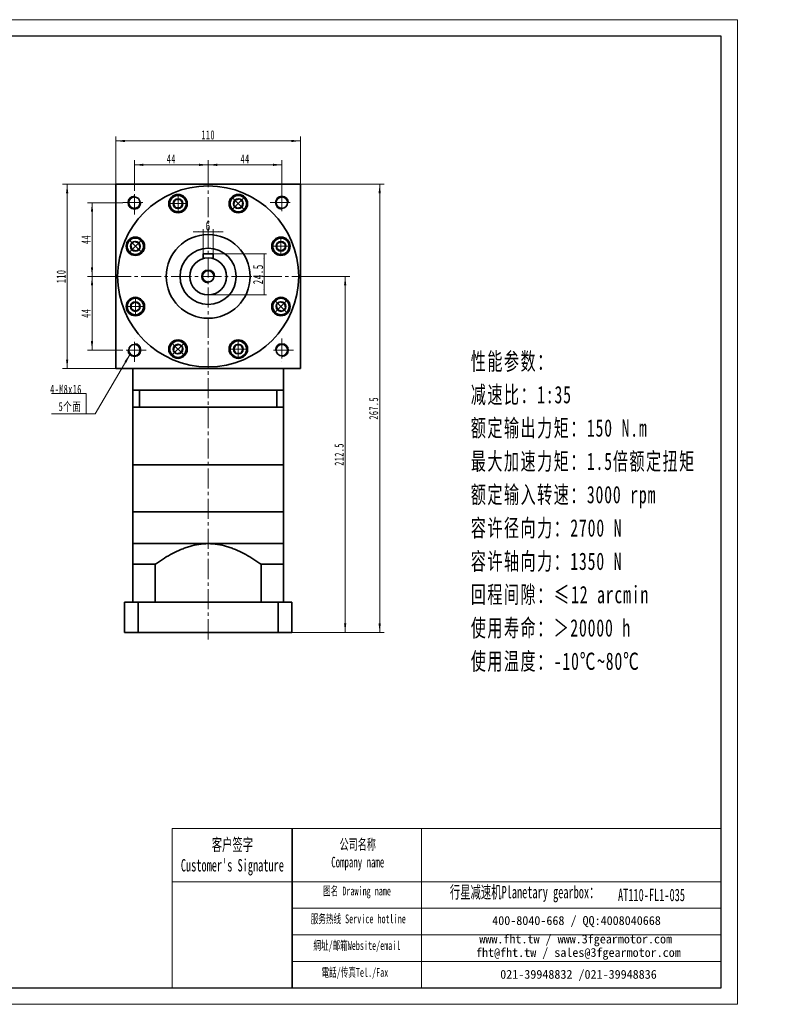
# Model space of a CAD drawing. Header units: millimetres. Extents: x 459 to 1320, y -429 to 159.
# Tile 2 of 2: x 862 to 1320, y -429 to 158. Entities that reach past the tile are written whole.
import ezdxf

# ---------------------------------------------------------------- set-up
doc = ezdxf.new("R2010")
doc.units = ezdxf.units.MM
doc.set_wipeout_variables(frame=1)
doc.linetypes.add('点画线', pattern=[18, 12, -2, 2, -2])
doc.layers.get('0').update_dxf_attribs({"lineweight": 35})
for name, color, linetype, lineweight in [('7标注层', 4, 'Continuous', 18), ('CDRAFT0', 7, 'Continuous', 35), ('EB0', 7, 'Continuous', 35), ('EB0_1', 7, 'Continuous', 35), ('SLD-0', 7, 'Continuous', 18), ('中心线层', 1, '点画线', 18), ('图框_外框线', 7, 'Continuous', 18), ('尺寸线层', 3, 'Continuous', 18), ('粗实线层', 7, 'Continuous', 35), ('粗实线层_1', 7, 'Continuous', 35)]:
    doc.layers.add(name, color=color, linetype=linetype, lineweight=lineweight)
doc.styles.add('SLDTEXTSTYLE4', font='txt', dxfattribs={"width": 0.611111})
doc.styles.add('标准', font='txt', dxfattribs={"width": 0.667})
doc.dimstyles.new('a4-1-1', dxfattribs={"dimtxt": 3, "dimasz": 3, "dimexe": 1.5, "dimexo": 0, "dimgap": 0.5, "dimtad": 1, "dimdec": 3, "dimdsep": 46, "dimtxsty": '标准', "dimblk": '_CAXARROW', "dimcen": 0, "dimdle": 6, "dimazin": 2, "dimtfac": 0.707107, "dimtdec": 3, "dimtix": 1, "dimtmove": 2, "dimatfit": 3, "dimfxl": 0, "dimfrac": 2, "dimtolj": 1, "dimarcsym": 0})

# ---------------------------------------------------------------- blocks, each defined once
blk = doc.blocks.new('*X21')
at = {"layer": '尺寸线层', "linetype": 'Continuous'}
for points in [[(919.49, 85.97), (924.89, 86.65), (924.89, 85.3)], [(1029.49, 85.97), (1024.09, 86.65), (1024.09, 85.3)]]:
    blk.add_hatch(color=0, dxfattribs=at).paths.add_polyline_path(points, flags=0)
at = {"layer": '尺寸线层', "color": 0, "linetype": 'Continuous'}
for p, q in [((919.49, 60.14), (919.49, 88.67)), ((1029.49, 60.14), (1029.49, 88.67)), ((919.49, 85.97), (1029.49, 85.97))]:
    blk.add_line(p, q, dxfattribs=at)
at = {"layer": '尺寸线层', "color": 0, "insert": (974.49, 89.55), "char_height": 5.4, "width": 14.3527, "attachment_point": 5, "line_spacing_factor": 1.15057, "style": '标准'}
blk.add_mtext('\\T1.1;110', dxfattribs=at)
blk = doc.blocks.new('_CAXARROW')
blk.add_hatch(color=0).paths.add_polyline_path([(0, 0), (-1, 0.125), (-1, -0.125)], flags=0)
blk = doc.blocks.new('*X22')
at = {"layer": '尺寸线层', "linetype": 'Continuous'}
for points in [[(890.36, 60.14), (889.68, 54.74), (891.03, 54.74)], [(890.36, -49.86), (889.68, -44.46), (891.03, -44.46)]]:
    blk.add_hatch(color=0, dxfattribs=at).paths.add_polyline_path(points, flags=0)
at = {"layer": '尺寸线层', "color": 0, "linetype": 'Continuous'}
for p, q in [((919.49, 60.14), (887.66, 60.14)), ((890.36, -49.86), (890.36, 60.14)), ((919.49, -49.86), (887.66, -49.86))]:
    blk.add_line(p, q, dxfattribs=at)
at = {"layer": '尺寸线层', "color": 0, "insert": (886.79, 5.14), "char_height": 5.4, "width": 14.3527, "attachment_point": 5, "rotation": 90, "line_spacing_factor": 1.15057, "style": '标准'}
blk.add_mtext('\\T1.1;110', dxfattribs=at)
blk = doc.blocks.new('*X23')
at = {"layer": '尺寸线层', "linetype": 'Continuous'}
for points in [[(905.21, 49.14), (905.88, 43.74), (904.53, 43.74)], [(905.21, 5.14), (905.88, 10.54), (904.53, 10.54)]]:
    blk.add_hatch(color=0, dxfattribs=at).paths.add_polyline_path(points, flags=0)
at = {"layer": '尺寸线层', "color": 0, "linetype": 'Continuous'}
for p, q in [((923.49, 49.14), (902.51, 49.14)), ((905.21, 49.14), (905.21, 5.14)), ((916.49, 5.14), (902.51, 5.14))]:
    blk.add_line(p, q, dxfattribs=at)
at = {"layer": '尺寸线层', "color": 0, "insert": (901.64, 27.14), "char_height": 5.4, "width": 10.8, "attachment_point": 5, "rotation": 90, "line_spacing_factor": 1.15057, "style": '标准'}
blk.add_mtext('\\T1.1;44', dxfattribs=at)
blk = doc.blocks.new('*X24')
at = {"layer": '尺寸线层', "linetype": 'Continuous'}
for points in [[(905.21, 5.14), (905.88, -0.26), (904.53, -0.26)], [(905.21, -38.86), (905.88, -33.46), (904.53, -33.46)]]:
    blk.add_hatch(color=0, dxfattribs=at).paths.add_polyline_path(points, flags=0)
at = {"layer": '尺寸线层', "color": 0, "linetype": 'Continuous'}
for p, q in [((916.49, 5.14), (902.51, 5.14)), ((905.21, 5.14), (905.21, -38.86)), ((923.49, -38.86), (902.51, -38.86))]:
    blk.add_line(p, q, dxfattribs=at)
at = {"layer": '尺寸线层', "color": 0, "insert": (901.64, -16.86), "char_height": 5.4, "width": 10.8, "attachment_point": 5, "rotation": 90, "line_spacing_factor": 1.15057, "style": '标准'}
blk.add_mtext('\\T1.1;44', dxfattribs=at)
blk = doc.blocks.new('*X25')
at = {"layer": '尺寸线层', "linetype": 'Continuous'}
for points in [[(930.49, 71.72), (935.89, 72.39), (935.89, 71.04)], [(974.49, 71.72), (969.09, 72.39), (969.09, 71.04)]]:
    blk.add_hatch(color=0, dxfattribs=at).paths.add_polyline_path(points, flags=0)
at = {"layer": '尺寸线层', "color": 0, "linetype": 'Continuous'}
for p, q in [((930.49, 56.14), (930.49, 74.42)), ((930.49, 71.72), (974.49, 71.72)), ((974.49, 63.14), (974.49, 74.42))]:
    blk.add_line(p, q, dxfattribs=at)
at = {"layer": '尺寸线层', "color": 0, "insert": (952.49, 75.29), "char_height": 5.4, "width": 10.8, "attachment_point": 5, "line_spacing_factor": 1.15057, "style": '标准'}
blk.add_mtext('\\T1.1;44', dxfattribs=at)
blk = doc.blocks.new('*X26')
at = {"layer": '尺寸线层', "linetype": 'Continuous'}
for points in [[(974.49, 71.72), (979.89, 72.39), (979.89, 71.04)], [(1018.49, 71.72), (1013.09, 72.39), (1013.09, 71.04)]]:
    blk.add_hatch(color=0, dxfattribs=at).paths.add_polyline_path(points, flags=0)
at = {"layer": '尺寸线层', "color": 0, "linetype": 'Continuous'}
for p, q in [((974.49, 63.14), (974.49, 74.42)), ((974.49, 71.72), (1018.49, 71.72)), ((1018.49, 56.14), (1018.49, 74.42))]:
    blk.add_line(p, q, dxfattribs=at)
at = {"layer": '尺寸线层', "color": 0, "insert": (996.49, 75.29), "char_height": 5.4, "width": 10.8, "attachment_point": 5, "line_spacing_factor": 1.15057, "style": '标准'}
blk.add_mtext('\\T1.1;44', dxfattribs=at)
blk = doc.blocks.new('*X27')
at = {"layer": '尺寸线层', "linetype": 'Continuous'}
for points in [[(1056.22, 5.14), (1056.9, -0.26), (1055.55, -0.26)], [(1056.22, -207.36), (1056.9, -201.96), (1055.55, -201.96)]]:
    blk.add_hatch(color=0, dxfattribs=at).paths.add_polyline_path(points, flags=0)
at = {"layer": '尺寸线层', "color": 0, "linetype": 'Continuous'}
for p, q in [((1032.49, 5.14), (1058.92, 5.14)), ((1056.22, 5.14), (1056.22, -207.36)), ((1024.49, -207.36), (1058.92, -207.36))]:
    blk.add_line(p, q, dxfattribs=at)
at = {"layer": '尺寸线层', "color": 0, "insert": (1052.65, -101.11), "char_height": 5.4, "width": 25.2009, "attachment_point": 5, "rotation": 90, "line_spacing_factor": 1.15057, "style": '标准'}
blk.add_mtext('\\T1.1;212.5', dxfattribs=at)
blk = doc.blocks.new('*X28')
at = {"layer": '尺寸线层', "linetype": 'Continuous'}
for points in [[(1076.81, 60.14), (1077.49, 54.74), (1076.14, 54.74)], [(1076.81, -207.36), (1077.49, -201.96), (1076.14, -201.96)]]:
    blk.add_hatch(color=0, dxfattribs=at).paths.add_polyline_path(points, flags=0)
at = {"layer": '尺寸线层', "color": 0, "linetype": 'Continuous'}
for p, q in [((1029.49, 60.14), (1079.51, 60.14)), ((1076.81, 60.14), (1076.81, -207.36)), ((1024.49, -207.36), (1079.51, -207.36))]:
    blk.add_line(p, q, dxfattribs=at)
at = {"layer": '尺寸线层', "color": 0, "insert": (1073.24, -73.61), "char_height": 5.4, "width": 25.2009, "attachment_point": 5, "rotation": 90, "line_spacing_factor": 1.15057, "style": '标准'}
blk.add_mtext('\\T1.1;267.5', dxfattribs=at)
blk = doc.blocks.new('*X29')
at = {"layer": '中心线层', "linetype": '点画线', "lineweight": 18}
for p, q in [((-5.64, 0), (5.64, 0)), ((0, -5.64), (0, 5.64))]:
    blk.add_line(p, q, dxfattribs=at)
at = {"layer": '粗实线层'}
for p, q in [((-2.89, 0), (-1.44, 2.5)), ((-2.89, 0), (-1.44, -2.5)), ((-1.44, 2.5), (1.44, 2.5)), ((2.89, 0), (1.44, 2.5)), ((2.89, 0), (1.44, 2.5)), ((2.89, 0), (1.44, -2.5)), ((-1.44, -2.5), (1.44, -2.5))]:
    blk.add_line(p, q, dxfattribs=at)
blk.add_circle((0, 0), 2.89, dxfattribs=at)
for start, end in [(0, 180), (180, 360)]:
    blk.add_arc((0, 0), 4.89, start, end, dxfattribs=at)
blk = doc.blocks.new('*X30')
at = {"layer": '尺寸线层', "linetype": 'Continuous'}
blk.add_hatch(color=0, dxfattribs=at).paths.add_polyline_path([(26.13, 35.68), (24, 30.67), (22.84, 31.35)], flags=0)
at = {"layer": '尺寸线层', "color": 0, "linetype": 'Continuous'}
blk.add_line((26.13, 35.68), (5.4, 0), dxfattribs=at)
at = {"layer": '尺寸线层', "color": 0}
for p, q in [((0, 12.11), (-20.82, 12.11)), ((0, 0), (0, 12.11)), ((0, 0), (-20.82, 0)), ((5.4, 0), (0, 0))]:
    blk.add_line(p, q, dxfattribs=at)
at = {"layer": '尺寸线层', "color": 0, "insert": (-2.7, 1.08), "char_height": 5.4, "width": 36.2438, "attachment_point": 9, "line_spacing_factor": 1.15057, "style": '标准'}
blk.add_mtext('\\T1.1;4-M8x16\\P5个面', dxfattribs=at)
blk = doc.blocks.new('*X41')
at = {"layer": '尺寸线层', "linetype": 'Continuous'}
for points in [[(1007.86, 18.64), (1008.23, 15.64), (1007.48, 15.64)], [(1007.86, -5.86), (1008.23, -2.86), (1007.48, -2.86)]]:
    blk.add_hatch(color=0, dxfattribs=at).paths.add_polyline_path(points, flags=0)
at = {"layer": '尺寸线层', "color": 0, "linetype": 'Continuous'}
for p, q in [((977.49, 18.64), (1009.36, 18.64)), ((1007.86, 18.64), (1007.86, -5.86)), ((974.49, -5.86), (1009.36, -5.86))]:
    blk.add_line(p, q, dxfattribs=at)
at = {"layer": '尺寸线层', "color": 0, "insert": (1004.29, 6.39), "char_height": 6, "width": 21.9093, "attachment_point": 5, "rotation": 90, "line_spacing_factor": 1.15057, "style": '标准'}
blk.add_mtext('\\T1.1;24.5', dxfattribs=at)
blk = doc.blocks.new('*X42')
at = {"layer": '尺寸线层', "linetype": 'Continuous'}
for points in [[(971.49, 31.78), (968.49, 31.4), (968.49, 32.15)], [(977.49, 31.78), (980.49, 31.4), (980.49, 32.15)]]:
    blk.add_hatch(color=0, dxfattribs=at).paths.add_polyline_path(points, flags=0)
at = {"layer": '尺寸线层', "color": 0, "linetype": 'Continuous'}
for p, q in [((983.49, 31.78), (965.49, 31.78)), ((971.49, 18.64), (971.49, 33.28)), ((977.49, 18.64), (977.49, 33.28))]:
    blk.add_line(p, q, dxfattribs=at)
at = {"layer": '尺寸线层', "color": 0, "insert": (974.49, 35.35), "char_height": 6, "width": 12, "attachment_point": 5, "line_spacing_factor": 1.15057, "style": '标准'}
blk.add_mtext('\\T1.1;6', dxfattribs=at)

msp = doc.modelspace()

# ---------------------------------------------------------------- linework, layer by layer
msp.add_line((1024.6447, -324.4179), (1024.6447, -419.4032))
at = {"layer": '7标注层', "color": 0}
msp.add_line((952.9931, -324.4179), (952.9931, -419.387), dxfattribs=at)
at = {"layer": 'CDRAFT0'}
for p, q in [((924.4876, -189.3548), (924.4876, -207.3555)), ((1024.4876, -189.3548), (1024.4876, -207.3555)), ((1024.4876, -207.3555), (924.4876, -207.3555))]:
    msp.add_line(p, q, dxfattribs=at)
at = {"layer": 'CDRAFT0', "color": 7}
for points in [[(942.8676, -166.687), (943.1394, -166.4943), (943.4119, -166.3027), (946.7459, -163.9801), (949.8888, -162.0009), (954.8037, -159.4053), (956.4759, -158.6031), (959.0499, -157.5221), (959.9189, -157.1823), (961.6821, -156.5495), (962.5765, -156.2567), (967.0589, -154.9423), (970.7235, -154.3554), (974.4876, -154.3554)], [(1006.1076, -166.687), (1005.8359, -166.4943), (1005.5634, -166.3027), (1002.2294, -163.9801), (999.0864, -162.0009), (994.1715, -159.4053), (992.4994, -158.6031), (989.9254, -157.5221), (989.0563, -157.1823), (987.2931, -156.5495), (986.3988, -156.2567), (981.9164, -154.9423), (978.2517, -154.3554), (974.4876, -154.3554)]]:
    msp.add_open_spline(points, degree=3, knots=[0, 0, 0, 0, 0.99690397, 0.99690397, 12.15872641, 12.15872641, 17.73963764, 17.73963764, 20.53009325, 20.53009325, 23.32054886, 23.32054886, 34.48237131, 34.48237131, 34.48237131, 34.48237131], dxfattribs=at)
at = {"layer": 'EB0'}
for p, q in [((1019.4876, -62.8554), (929.4876, -62.8554)), ((929.4876, -62.8554), (929.4876, -72.8554)), ((933.4876, -62.8554), (933.4876, -72.8554)), ((1014.4876, -62.8554), (1019.4876, -62.8554)), ((1015.4876, -62.8554), (1015.4876, -72.8554)), ((1019.4876, -62.8554), (1019.4876, -72.8554)), ((929.4876, -72.8554), (929.4876, -107.3554)), ((1019.4876, -72.8554), (929.4876, -72.8554)), ((1019.4876, -72.8554), (1019.4876, -107.3554)), ((1019.4876, -135.3554), (929.4876, -135.3554))]:
    msp.add_line(p, q, dxfattribs=at)
at = {"layer": 'EB0_1'}
for p, q in [((929.4876, -107.3554), (929.4876, -135.3554)), ((1019.4876, -107.3554), (929.4876, -107.3554)), ((1019.4876, -135.3554), (1019.4876, -107.3554)), ((1019.4876, -135.3554), (929.4876, -135.3554)), ((929.4876, -135.3554), (929.4876, -189.3558)), ((1019.4876, -135.3554), (1019.4876, -189.3558)), ((942.8676, -166.687), (942.8676, -189.3558)), ((1006.1076, -166.687), (1006.1076, -189.3558)), ((1024.4876, -189.3558), (924.4876, -189.3558)), ((1019.4876, -189.3558), (929.4876, -189.3558)), ((1019.4876, -189.3558), (929.4876, -189.3558))]:
    msp.add_line(p, q, dxfattribs=at)
at = {"layer": '中心线层'}
for p, q in [((974.4876, -211.5179), (974.4876, 63.1398)), ((930.4876, 42.1446), (930.4876, 56.1446)), ((1018.4876, 56.1446), (1018.4876, 42.1446)), ((923.4876, 49.1446), (937.4876, 49.1446)), ((1011.4876, 49.1446), (1025.4876, 49.1446)), ((916.4876, 5.1446), (1032.4876, 5.1446)), ((930.4876, -45.8554), (930.4876, -31.8554)), ((1018.4876, -31.8554), (1018.4876, -45.8554)), ((937.4876, -38.8554), (923.4876, -38.8554)), ((1025.4876, -38.8554), (1011.4876, -38.8554))]:
    msp.add_line(p, q, dxfattribs=at)
at = {"layer": '图框_外框线'}
for p, q in [((952.9931, -324.4179), (1024.6447, -324.4179)), ((1024.6447, -324.4179), (1024.6447, -419.387)), ((1024.6447, -324.4179), (1280.4615, -324.4179)), ((1101.8445, -324.4179), (1101.8445, -419.387)), ((952.9931, -356.1092), (1024.6447, -356.1092)), ((1024.6447, -356.1092), (1280.4615, -356.1092)), ((1024.6447, -371.9548), (1280.4615, -371.9548)), ((1024.6447, -387.8004), (1280.4615, -387.8004)), ((1024.6447, -403.646), (1280.4615, -403.646))]:
    msp.add_line(p, q, dxfattribs=at)
at = {"layer": '粗实线层'}
for p, q in [((977.4876, 18.6446), (971.4876, 18.6446)), ((971.4876, 18.6446), (971.4876, 15.7276)), ((977.4876, 18.6446), (977.4876, 15.7276)), ((929.4876, -62.8554), (929.4876, -49.8554)), ((1019.4876, -62.8554), (1019.4876, -49.8554)), ((929.4876, -154.3554), (1019.4876, -154.3554)), ((932.801, -207.3555), (932.801, -189.3558)), ((1016.1743, -207.3555), (1016.1743, -189.3558))]:
    msp.add_line(p, q, dxfattribs=at)
for points in [[(919.4876, -49.8554), (919.4876, 60.1446)], [(919.4876, 59.5446), (919.4876, 60.1446), (1029.4876, 60.1446), (1029.4876, 59.5446)], [(1029.4876, -49.8554), (1029.4876, 60.1446)], [(1029.4876, -49.8554), (919.4876, -49.8554)]]:
    msp.add_lwpolyline(points, dxfattribs=at)
for centre, radius in [((974.4876, 5.1446), 54), ((956.5015, 48.567), 5.5), ((992.4738, 48.567), 5.5), ((930.4876, 49.1446), 3.4), ((1018.4876, 49.1446), 3.4), ((974.4876, 5.1446), 25), ((931.0653, 23.1307), 5.5), ((1017.91, 23.1307), 5.5), ((974.4876, 5.1446), 16.75), ((974.4876, 5.1446), 11), ((974.4876, 5.1446), 3.4), ((931.0653, -12.8415), 5.5), ((1017.91, -12.8415), 5.5), ((956.5015, -38.2777), 5.5), ((992.4738, -38.2777), 5.5), ((930.4876, -38.8554), 3.4), ((1018.4876, -38.8554), 3.4)]:
    msp.add_circle(centre, radius, dxfattribs=at)
at = {"layer": '粗实线层', "lineweight": 18}
for centre, start, end in [((930.4876, 49.1446), 90, 360), ((1018.4876, 49.1446), 0, 270), ((974.4876, 5.1446), 0, 270), ((930.4876, -38.8554), 180, 90), ((1018.4876, -38.8554), 270, 180)]:
    msp.add_arc(centre, 4, start, end, dxfattribs=at)
at = {"layer": '粗实线层_1'}
for p, q in [((942.8676, -166.687), (929.4876, -166.687)), ((1006.1076, -166.687), (1019.4876, -166.687))]:
    msp.add_line(p, q, dxfattribs=at)

# ---------------------------------------------------------------- block references
at = {"layer": '尺寸线层'}
msp.add_blockref('*X30', (901.7714, -76.9212), dxfattribs=at)
at = {"layer": '粗实线层'}
msp.add_blockref('*X29', (956.5015, 48.567), dxfattribs=at)
for p, rotation in [((992.4738, 48.567), 315.0000000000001), ((931.0653, 23.1307), 45.00000000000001), ((1017.91, -12.8415), 225.0000000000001), ((956.5015, -38.2777), 135.0000000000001), ((992.4738, -38.2777), 180)]:
    msp.add_blockref('*X29', p, dxfattribs=dict(at, rotation=rotation))

# ---------------------------------------------------------------- texts
at = {"layer": 'SLD-0', "color": 1, "attachment_point": 2, "style": 'SLDTEXTSTYLE4'}
for s, insert, char_height, width in [("{\\fSimSun|b1|i0|c134|p2;客户签字\\PCustomer's Signature}", (988.9424, -330.2809), 7.394627, 91.989919), ('{\\fSimSun|b1|i0|c134|p2;公司名称\\PCompany name}', (1063.7342, -330.6735), 6.338251, 82.060567), ('{\\fSimSun|b1|i0|c134|p2;图名 Drawing name}', (1063.301, -359.0301), 5.281876, 67.548248), ('{\\fSimSun|b1|i0|c134|p2;  \\H1.1667x;行星减速机Planetary gearbox\\fSimSun|b0|i0|c134|p2;：}', (1160.6757, -358.6226), 6.338251, 99.685738), ('{\\fSimSun|b1|i0|c134|p2;AT110-FL1-035}', (1238.982, -360.3055), 7.394627, 53.814248), ('{\\fSimSun|b1|i0|c134|p2;服务热线 Service hotline}', (1064.05, -375.6388), 5.281876, 75.255237), ('{\\fSimSun|b1|i0|c134|p2;網址/邮箱Website/email}', (1063.2275, -391.5523), 5.281876, 78.333619), ('{\\fSimSun|b1|i0|c134|p2;電話/传真Tel./Fax}', (1062.0442, -407.5898), 5.281876, 79.275743)]:
    msp.add_mtext(s, dxfattribs=dict(at, insert=insert, char_height=char_height, width=width))
at = {"layer": 'SLD-0', "color": 1, "char_height": 5.281876, "attachment_point": 2}
for s, insert, width in [('{\\fSimSun|b1|i0|c134|p2;400-8040-668 / QQ:4008040668}', (1194.2502, -376.6481), 153.783988), ('{\\fSimSun|b1|i0|c134|p2;www.fht.tw / www.3fgearmotor.com }', (1193.7632, -387.6495), 153.957106), ('{\\fSimSun|b1|i0|c134|p2;fht@fht.tw / sales@3fgearmotor.com }', (1195.3729, -395.6924), 153.957106), ('{\\fSimSun|b1|i0|c134|p2;021-39948832 /021-39948836 }', (1195.4281, -408.7447), 117.557897)]:
    msp.add_mtext(s, dxfattribs=dict(at, insert=insert, width=width))
at = {"layer": '尺寸线层', "insert": (1131.1877, -40.3535), "char_height": 7.2576, "width": 140.195535, "attachment_point": 1, "line_spacing_factor": 1.15057, "style": '标准'}
msp.add_mtext('\\T1.1;{\\H1.42857x;性能参数：\\P减速比：1:35\\P额定输出力矩：150 N.m\\P最大加速力矩：1.5倍额定扭矩\\P额定输入转速：3000 rpm\\P容许径向力：2700 N\\P容许轴向力：1350 N\\P回程间隙：≤12 arcmin\\P使用寿命：＞20000 h\\P使用温度：-10℃~80℃\\P}', dxfattribs=at)

# ---------------------------------------------------------------- dimensions: what is measured, and where the dimension line sits
at = {"layer": '尺寸线层'}
for base, p1, p2, override, picture, middle in [((1029.4876, 85.9747), (919.4876, 60.1446), (1029.4876, 60.1446), {"dimsah": 1, "dimtfill": 1, "dimtzin": 8}, '*X21', (974.4876, 89.5455)), ((974.4876, 71.7187), (930.4876, 56.1446), (974.4876, 63.1398), {"dimsah": 1, "dimtfill": 1, "dimtzin": 8}, '*X25', (952.4876, 75.2895)), ((1018.4876, 71.7187), (974.4876, 63.1398), (1018.4876, 56.1446), {"dimsah": 1, "dimtfill": 1, "dimtzin": 8}, '*X26', (996.4876, 75.2895)), ((971.4876, 31.778), (977.4876, 18.6446), (971.4876, 18.6446), {"dimtxt": 6, "dimsah": 1, "dimtfill": 1, "dimtzin": 8}, '*X42', (974.4876, 35.3488))]:
    dim = msp.add_linear_dim(base=base, p1=p1, p2=p2, dimstyle='a4-1-1', override=override, dxfattribs=at)
    dim.commit()
    dim.dimension.update_dxf_attribs({"geometry": picture, "text_midpoint": middle, "dimtype": 160})
for base, p1, p2, angle, override, picture, middle in [((890.3565, 60.1446), (919.4876, -49.8554), (919.4876, 60.1446), 90, {"dimsah": 1, "dimtfill": 1, "dimtzin": 8}, '*X22', (886.7857, 5.1446)), ((1076.8122, -207.3555), (1029.4876, 60.1446), (1024.4876, -207.3555), 270, {"dimsah": 1, "dimtfill": 1, "dimtzin": 8}, '*X28', (1073.2414, -73.6055)), ((905.2065, 5.1446), (923.4876, 49.1446), (916.4876, 5.1446), 270, {"dimsah": 1, "dimtfill": 1, "dimtzin": 8}, '*X23', (901.6357, 27.1446)), ((1007.8564, -5.8554), (977.4876, 18.6446), (974.4876, -5.8554), 270, {"dimtxt": 6, "dimsah": 1, "dimtfill": 1, "dimtzin": 8}, '*X41', (1004.2856, 6.3946)), ((905.2065, -38.8554), (916.4876, 5.1446), (923.4876, -38.8554), 270, {"dimsah": 1, "dimtfill": 1, "dimtzin": 8}, '*X24', (901.6357, -16.8554)), ((1056.2214, -207.3555), (1032.4876, 5.1446), (1024.4876, -207.3555), 270, {"dimsah": 1, "dimtfill": 1, "dimtzin": 8}, '*X27', (1052.6506, -101.1055))]:
    dim = msp.add_linear_dim(base=base, p1=p1, p2=p2, angle=angle, dimstyle='a4-1-1', override=override, dxfattribs=at)
    dim.commit()
    dim.dimension.update_dxf_attribs({"geometry": picture, "text_midpoint": middle, "dimtype": 160})

# ---------------------------------------------------------------- next in the draw order: wipeouts: each hides what was drawn before it
for points in [[(1017.91, 18.2407), (1018.7304, 18.3101), (1018.7304, 18.3101), (1020.0326, 18.7255), (1021.169, 19.4851), (1022.0507, 20.5296), (1022.6089, 21.7773), (1022.8, 23.1307), (1022.8, 23.1307), (1022.6089, 24.4842), (1022.0507, 25.7319), (1021.169, 26.7764), (1020.0326, 27.536), (1018.7304, 27.9514), (1018.7304, 27.9514), (1017.91, 28.0207), (1017.91, 28.0207), (1016.6443, 27.8541), (1015.465, 27.3656), (1014.4522, 26.5885), (1013.6751, 25.5757), (1013.1866, 24.3964), (1013.02, 23.1307), (1013.02, 23.1307), (1013.2593, 21.6197), (1013.9539, 20.2565), (1015.0357, 19.1747), (1016.3989, 18.4801)], [(931.0653, -7.9515), (930.2449, -8.0208), (930.2449, -8.0208), (928.9427, -8.4362), (927.8063, -9.1958), (926.9245, -10.2403), (926.3663, -11.488), (926.1753, -12.8415), (926.1753, -12.8415), (926.3663, -14.195), (926.9245, -15.4427), (927.8063, -16.4872), (928.9427, -17.2468), (930.2449, -17.6622), (930.2449, -17.6622), (931.0653, -17.7315), (931.0653, -17.7315), (932.3309, -17.5649), (933.5103, -17.0764), (934.523, -16.2992), (935.3002, -15.2865), (935.7887, -14.1071), (935.9553, -12.8415), (935.9553, -12.8415), (935.716, -11.3304), (935.0214, -9.9672), (933.9396, -8.8854), (932.5764, -8.1908)]]:
    msp.add_wipeout(points).dxf.layer = '粗实线层'

# ---------------------------------------------------------------- next in the draw order: linework, layer by layer
at = {"layer": '图框_外框线', "color": 3}
msp.add_lwpolyline([(459.3776, -429.2796), (1290.354, -429.2796), (1290.354, 158.3395), (459.3776, 158.3395)], close=True, dxfattribs=at)
at = {"layer": '图框_外框线', "color": 3, "lineweight": 25}
msp.add_lwpolyline([(508.8405, -419.387), (1280.4615, -419.387), (1280.4615, 148.4469), (508.8405, 148.4469)], close=True, dxfattribs=at)

# ---------------------------------------------------------------- next in the draw order: block references
at = {"layer": '粗实线层'}
for p, rotation in [((1017.91, 23.1307), 270), ((931.0653, -12.8415), 90)]:
    msp.add_blockref('*X29', p, dxfattribs=dict(at, rotation=rotation))

doc.saveas('drawing.dxf')
